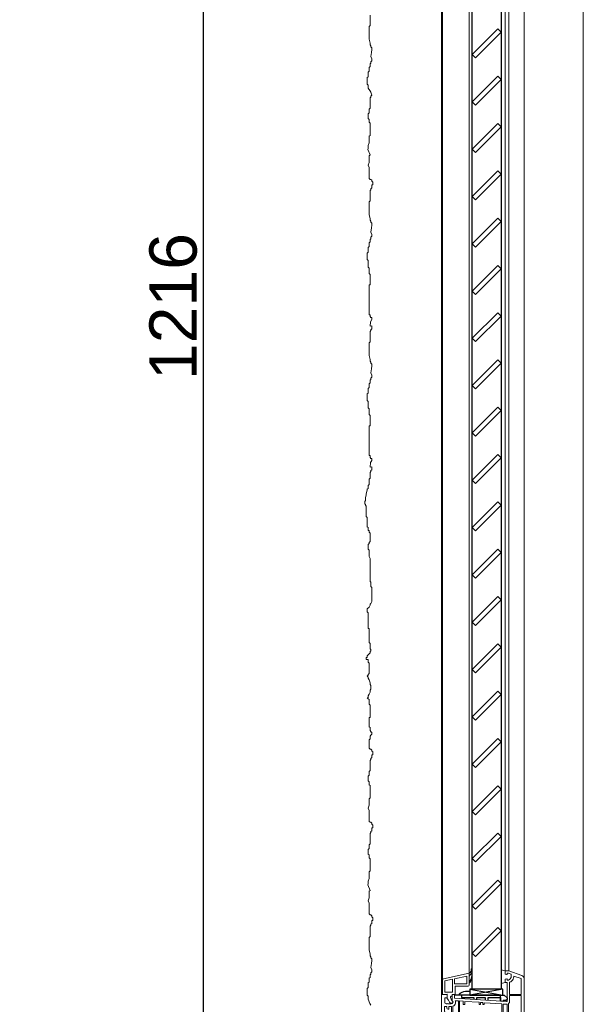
# Model space of a CAD drawing. Header units: millimetres. Extents: x 3652085 to 3778338, y -303702 to -273644.
# Tile 49 of 256: x 3660412 to 3660889, y -280904 to -280071. Entities that reach past the tile are written whole.
import ezdxf

# ---------------------------------------------------------------- set-up
doc = ezdxf.new("R2010")
doc.units = ezdxf.units.MM
doc.header["$PDMODE"] = 34
doc.linetypes.add('AUSGEZOGEN', pattern=[0])
doc.linetypes.add('HIDDEN2', pattern=[4.7625, 3.175, -1.5875])
for name, color, linetype in [('1', 7, 'Continuous'), ('ARMIERUNG', 5, 'Continuous'), ('DOOR', 7, 'AUSGEZOGEN'), ('ZUSATZPROFILE', 7, 'Continuous')]:
    doc.layers.add(name, color=color, linetype=linetype)
for name, color, linetype, lineweight in [('DIM-03    (HAUSART)', 111, 'Continuous', 5), ('SYMBOL-DETAIL    (HAUSART)', 2, 'Continuous', 5), ('WALL-EXT    (HAUSART)', 7, 'Continuous', 30)]:
    doc.layers.add(name, color=color, linetype=linetype, lineweight=lineweight)
doc.styles.add('1-20 Eng HA', font='arial.ttf', dxfattribs={"height": 40})
doc.dimstyles.new('1-20 Eng HA', dxfattribs={"dimtxt": 40, "dimasz": 16, "dimexe": 16, "dimexo": 5, "dimgap": 5, "dimtad": 1, "dimdec": 0, "dimlfac": -1, "dimzin": 0, "dimdsep": 46, "dimtxsty": '1-20 Eng HA', "dimblk": 'OBLIQUE', "dimcen": 0.09, "dimdle": 16, "dimclrd": 256, "dimclre": 256, "dimclrt": 256, "dimadec": 0, "dimazin": 0, "dimtfac": 1, "dimtdec": 0, "dimtofl": 0, "dimtmove": 0, "dimatfit": 3, "dimldrblk": 'OBLIQUE', "dimfxl": 1, "dimtolj": 1, "dimtzin": 0, "dimlwe": 0, "dimarcsym": 0})

# ---------------------------------------------------------------- blocks, each defined once
blk = doc.blocks.new('_Oblique')
at = {"color": 0, "linetype": 'ByBlock', "lineweight": -2}
blk.add_line((-0.5, -0.5), (0.5, 0.5), dxfattribs=at)
blk = doc.blocks.new('*D135')
at = {"layer": 'Defpoints', "color": 0, "lineweight": 0, "transparency": 16777216}
for p in [(3660567.54, -279705.54), (3660674.71, -279705.54), (3660655.03, -280921.65)]:
    blk.add_point(p, dxfattribs=at)
at = {"layer": 'DIM-03    (HAUSART)', "lineweight": -2, "transparency": 16777216}
blk.add_line((3660567.54, -280937.65), (3660567.54, -279689.54), dxfattribs=at)
at = {"layer": 'DIM-03    (HAUSART)', "linetype": 'HIDDEN2', "lineweight": 0, "transparency": 16777216}
for p, q in [((3660669.71, -279705.54), (3660551.54, -279705.54)), ((3660650.03, -280921.65), (3660551.54, -280921.65))]:
    blk.add_line(p, q, dxfattribs=at)
at = {"layer": 'DIM-03    (HAUSART)', "lineweight": -2, "transparency": 16777216, "xscale": 16, "yscale": 16, "zscale": 16}
for p, rotation in [((3660567.54, -279705.54), 90), ((3660567.54, -280921.65), 270)]:
    blk.add_blockref('_Oblique', p, dxfattribs=dict(at, rotation=rotation))
at = {"layer": 'DIM-03    (HAUSART)', "transparency": 16777216, "insert": (3660542.12, -280313.6), "char_height": 40, "attachment_point": 5, "rotation": 90, "style": '1-20 Eng HA'}
blk.add_mtext('\\A1;1216', dxfattribs=at)
blk = doc.blocks.new('A$C254D1D2C')
at = {"layer": '1', "linetype": 'Continuous', "lineweight": 5}
for p, q in [((-68.03, 34.99), (-57, 39)), ((-67.3, 32.38), (-61.2, 34.6)), ((-61.2, 34), (-61.2, 34.6)), ((-59, 34), (-59, 35.78)), ((-56.68, 36.97), (-58.67, 36.25)), ((-57, 39), (-54, 39)), ((-55.7, 37), (-56.51, 37)), ((-55.5, 36.8), (-55.5, 35.95)), ((-55.25, 35.76), (-54.15, 36.05)), ((-54, 36.24), (-54, 39)), ((-70, 32.17), (-70, -22.37)), ((-67.3, 19), (-67.3, 32.38)), ((-57.7, 19), (-57.7, 29.28)), ((-55.5, 31.2), (-55.5, 32.05)), ((-55.5, 29), (-54, 29)), ((-55.5, 19), (-55.5, 29)), ((-55.25, 32.24), (-54.15, 31.95)), ((-54, 31.76), (-54, 29)), ((-67.3, 19), (-57.7, 19)), ((-67.3, 18), (-57.7, 18)), ((-67.3, 18), (-67.3, -18)), ((-57.7, 13.44), (-57.7, 18)), ((-55.5, 13.44), (-55.5, 19)), ((-11.5, 19), (-11.2, 18.18)), ((-9, 19), (-11.5, 19)), ((-11.2, 18.18), (-11.2, 16)), ((-9, 19), (-9, 15.51)), ((-5, 18.5), (-5, 16.3)), ((-4.5, 19), (-1, 19)), ((0, 18), (0, 0)), ((-56.7, -11.34), (-56.7, 11.34)), ((-55.5, 10.79), (-55.5, -10.79)), ((-54.97, 12.94), (-11.2, 16)), ((-54.81, 10.75), (-52.2, 10.93)), ((-52.2, 10.93), (-52.2, -10.93)), ((-51.2, 11), (-36.2, 12.05)), ((-51.2, 11), (-51.2, -11)), ((-36.2, 10.4), (-36.2, 12.05)), ((-36.2, 10.4), (-35, 10.4)), ((-35, 12.13), (-33, 12.27)), ((-35, 10.4), (-35, 12.13)), ((-33, 10.4), (-33, 12.27)), ((-33, 10.4), (-31.8, 10.4)), ((-31.8, 12.36), (-19.7, 13.2)), ((-31.8, 10.4), (-31.8, 12.36)), ((-19.7, 10.4), (-19.7, 13.2)), ((-19.7, 10.4), (-18.5, 10.4)), ((-18.5, 13.29), (-15.4, 13.5)), ((-18.5, 10.4), (-18.5, 13.29)), ((-15.4, -13.5), (-15.4, 13.5)), ((-14.4, 13.57), (-11.73, 13.76)), ((-14.4, 13.57), (-14.4, -13.57)), ((-9.69, 12.94), (-9.48, 13.4)), ((-9.6, -9.03), (-9.6, 9.03)), ((-8.4, 8.8), (-8.4, -8.8)), ((-8.3, 11), (-5.5, 11)), ((-8.3, 8.8), (-6.2, 8.8)), ((-6.2, 6.5), (-6.2, 8.8)), ((-5, 11.5), (-5.5, 11)), ((-5, 16.3), (-3, 16.3)), ((-5, 11.5), (-4.5, 11)), ((-4.7, 8.8), (-2.7, 8.8)), ((-4.7, 7.5), (-4.7, 8.8)), ((-4.5, 11), (-4, 11)), ((-3, 16.3), (-3, 12)), ((-2.7, 8.8), (-2.7, 4.6)), ((-5.7, 6.5), (-6.2, 6.5)), ((-3, 4.6), (-3, 2.6)), ((-2.7, 4.6), (-3, 4.6)), ((-3, 2.6), (-2.7, 2.6)), ((-2.7, 0.6), (-3, 0.6)), ((-3, 0.6), (-3, -0.6)), ((-2.7, 2.6), (-2.7, 0.6)), ((0, 0), (0, -6.92)), ((-6.2, -6.5), (-6.2, -8.8)), ((-6.2, -6.5), (-5.7, -6.5)), ((-4.7, -7.49), (-4.7, -8.8)), ((-3, -0.6), (-2.7, -0.6)), ((-2.7, -2.6), (-3, -2.6)), ((-3, -2.6), (-3, -4.6)), ((-3, -4.6), (-2.7, -4.6)), ((-2.7, -0.6), (-2.7, -2.6)), ((-2.7, -4.6), (-2.7, -8.8)), ((0, -6.92), (0, -8.85)), ((-57.7, -18), (-57.7, -13.44)), ((-55.5, -19), (-55.5, -13.44)), ((-54.97, -12.94), (-11.2, -16)), ((-54.81, -10.75), (-52.2, -10.93)), ((-51.2, -11), (-36.2, -12.05)), ((-36.2, -10.4), (-36.2, -12.05)), ((-35, -10.4), (-36.2, -10.4)), ((-35, -10.4), (-35, -12.13)), ((-35, -12.13), (-33, -12.27)), ((-33, -10.4), (-33, -12.27)), ((-31.8, -10.4), (-33, -10.4)), ((-31.8, -10.4), (-31.8, -12.36)), ((-31.8, -12.36), (-19.7, -13.2)), ((-19.7, -10.4), (-19.7, -13.2)), ((-18.5, -10.4), (-19.7, -10.4)), ((-18.5, -10.4), (-18.5, -13.29)), ((-18.5, -13.29), (-15.4, -13.5)), ((-14.4, -13.57), (-11.73, -13.76)), ((-11.2, -16), (-11.2, -18.18)), ((-9.48, -13.4), (-9.69, -12.94)), ((-9, -15.51), (-9, -19)), ((-6.2, -8.8), (-8.3, -8.8)), ((-5.5, -11), (-8.3, -11)), ((-5.5, -11), (-5, -11.5)), ((-4.5, -11), (-5, -11.5)), ((-5, -16.3), (-5, -18.5)), ((-3, -16.3), (-5, -16.3)), ((-2.7, -8.8), (-4.7, -8.8)), ((-4, -11), (-4.5, -11)), ((-3, -12), (-3, -16.3)), ((0, -8.85), (0, -18)), ((-70, -22.37), (-70, -25.77)), ((-67.3, -18), (-57.7, -18)), ((-67.3, -19), (-57.7, -19)), ((-67.3, -19), (-67.3, -32.38)), ((-57.7, -19), (-57.7, -29.28)), ((-55.5, -29), (-55.5, -19)), ((-11.2, -18.18), (-11.5, -19)), ((-11.5, -19), (-9, -19)), ((-4.5, -19), (-1, -19)), ((-70, -25.77), (-70, -32.17)), ((-67.3, -32.38), (-61.2, -34.6)), ((-54, -29), (-55.5, -29)), ((-55.5, -32.05), (-55.5, -31.2)), ((-54.15, -31.95), (-55.25, -32.24)), ((-54, -31.76), (-54, -29)), ((-68.03, -34.99), (-57, -39)), ((-61.2, -34.6), (-61.2, -34)), ((-59, -35.78), (-59, -34)), ((-58.67, -36.25), (-56.68, -36.97)), ((-57, -39), (-54, -39)), ((-56.51, -37), (-55.7, -37)), ((-55.5, -35.95), (-55.5, -36.8)), ((-54.15, -36.05), (-55.25, -35.76)), ((-54, -36.24), (-54, -39))]:
    blk.add_line(p, q, dxfattribs=at)
for centre, radius, start, end in [((-67, 32.17), 3, 110, 180), ((-57, 34), 4.2, 180, 209.13098), ((-58.5, 35.78), 0.5, 109.99956, 180), ((-57, 34), 2, 180, 209.13098), ((-56.51, 36.5), 0.5, 90, 110.0122), ((-55.7, 36.8), 0.2, 360, 90), ((-55.3, 35.95), 0.2, 180, 285), ((-54.2, 36.24), 0.2, 285, 0), ((-55.25, 34.97), 6.2, 209.13098, 246.75396), ((-55.25, 34.97), 4, 209.13098, 263.24429), ((-55.7, 31.2), 0.2, 263.24429, 0), ((-55.3, 32.05), 0.2, 75, 180), ((-54.2, 31.76), 0.2, 360, 75), ((-4.5, 18.5), 0.5, 90, 180), ((-1, 18), 1, 0, 90), ((-55, 13.44), 2.7, 180, 230.9772), ((-55, 13.44), 0.5, 180, 274), ((-55, 13.44), 2.7, 259.32807, 274), ((-8.6, 12.43), 3.4, 157.04447, 180), ((-8.6, 12.43), 3.4, 180, 192.73954), ((-8.3, 12.5), 3.7, 192.79239, 249.51716), ((-8.6, 12.43), 1.2, 155, 180), ((-8.6, 12.43), 1.2, 180, 192.69279), ((-8.3, 12.5), 1.5, 192.83238, 270.13959), ((-14, 15.53), 5, 334.81067, 359.81067), ((-8.3, 12.5), 3.7, 268.50991, 270.08896), ((-4, 12), 1, 270, 0), ((-5.7, 7.5), 1, 270, 0), ((-5.7, -7.5), 1, 0.6711, 90), ((-5.7, -7.5), 1, 0, 0.6711), ((-55, -13.44), 2.7, 129.0228, 180), ((-55, -13.44), 2.7, 86, 100.67193), ((-55, -13.44), 0.5, 86, 180), ((-8.6, -12.43), 3.4, 167.26046, 180), ((-8.6, -12.43), 3.4, 180, 202.95553), ((-8.3, -12.5), 3.7, 110.48284, 167.20761), ((-8.6, -12.43), 1.2, 167.30721, 180), ((-8.6, -12.43), 1.2, 180, 205), ((-8.3, -12.5), 1.5, 89.86041, 167.16762), ((-14, -15.53), 5, 0.18933, 25.18933), ((-8.3, -12.5), 3.7, 89.91104, 91.49009), ((-4, -12), 1, 0, 90), ((-4.5, -18.5), 0.5, 180, 270), ((-1, -18), 1, 270, 0), ((-67, -32.17), 3, 180, 250), ((-57, -34), 4.2, 150.86902, 180), ((-55.25, -34.97), 6.2, 113.24604, 150.86902), ((-57, -34), 2, 150.86902, 180), ((-55.25, -34.97), 4, 96.75571, 150.86902), ((-55.7, -31.2), 0.2, 0, 96.75571), ((-55.3, -32.05), 0.2, 180, 285), ((-54.2, -31.76), 0.2, 285, 0), ((-58.5, -35.78), 0.5, 180, 250.00044), ((-56.51, -36.5), 0.5, 249.9878, 270), ((-55.7, -36.8), 0.2, 270, 0), ((-55.3, -35.95), 0.2, 75, 180), ((-54.2, -36.24), 0.2, 0, 75)]:
    blk.add_arc(centre, radius, start, end, dxfattribs=at)
at = {"layer": 'ARMIERUNG', "color": 3, "lineweight": 5}
for points in [[(-54, 39), (-50.5, 39.82), (-50.5, 28.32), (-54, 29), (-54, 31.76, 0.339454), (-54.15, 31.95), (-55.25, 32.24, 0.493145), (-55.5, 32.05), (-55.5, 31.2, -0.449186), (-55.72, 31, -0.282036), (-58.94, 33.5, -0.06364), (-59, 34), (-59, 35.78, -0.315301), (-58.67, 36.25), (-56.68, 36.97), (-56.51, 37), (-55.7, 37, -0.414214), (-55.5, 36.8), (-55.5, 35.95, 0.493145), (-55.25, 35.76), (-54.15, 36.05, 0.339454), (-54, 36.24)], [(-54, -39), (-50.5, -39.82), (-50.5, -28.32), (-54, -29), (-54, -31.76, -0.339454), (-54.15, -31.95), (-55.25, -32.24, -0.493145), (-55.5, -32.05), (-55.5, -31.2, 0.449186), (-55.72, -31, 0.282036), (-58.94, -33.5, 0.06364), (-59, -34), (-59, -35.78, 0.315301), (-58.67, -36.25), (-56.68, -36.97), (-56.51, -37), (-55.7, -37, 0.414214), (-55.5, -36.8), (-55.5, -35.95, -0.493145), (-55.25, -35.76), (-54.15, -36.05, -0.339454), (-54, -36.24)]]:
    blk.add_lwpolyline(points, format="xyb", close=True, dxfattribs=at)
blk = doc.blocks.new('560510_GLASLEISTE_22-5')
at = {"layer": 'ARMIERUNG', "lineweight": 0}
for centre, radius, start, end in [((-16.6, 21.52), 0.4, 89.99026, 178.50555), ((-8.98, 21.32), 8.03, 178.50555, 226.51741), ((-16.6, 21.52), 0.4, 358.74989, 90.00974), ((-11.91, 21.42), 4.29, 178.74989, 232.90109), ((-16.7, 14.84), 0.3, 90, 185.06699), ((-8.5, 15.57), 8.53, 185.08989, 225.34032), ((-16.7, 14.84), 0.3, 8.59338, 90), ((-9.3, 15.96), 7.19, 188.62422, 223.65821)]:
    blk.add_arc(centre, radius, start, end, dxfattribs=at)
at = {"layer": 'ZUSATZPROFILE', "lineweight": 5}
for p, q in [((-14.5, 18), (7.22, 13.17)), ((-14.5, 18), (-14.5, 8)), ((-12.5, 15.51), (-2, 13.17)), ((-12.5, 15.51), (-12.5, 9)), ((-12.5, 9), (-2, 9)), ((-2, 13.17), (-2, 9)), ((-0.5, 12.84), (-0.5, 2)), ((-0.5, 12.84), (6, 11.4)), ((6, 11.4), (6, 2)), ((8, 12.2), (8, 0)), ((-13.5, 7), (-3, 7)), ((-2.5, 6.5), (-2.5, 0)), ((-2.5, 0), (0, 0)), ((-0.5, 2), (6, 2)), ((0, 0), (0, -1.5)), ((8, 0), (4, 0.35)), ((4, 0.35), (4, -3.5)), ((-0.6, -6.4), (-0.6, -6.3)), ((0, -1.5), (0.66, -1.5)), ((1.31, -2.44), (0.2, -5.5)), ((0.3, -7.3), (0.78, -7.3)), ((2.14, -6.43), (2.9, -4.81)), ((4, -3.5), (2.9, -4.81))]:
    blk.add_line(p, q, dxfattribs=at)
for centre, radius, start, end in [((7, 12.2), 1, 0, 77.47119), ((-13.5, 8), 1, 180, 270), ((-3, 6.5), 0.5, 0, 90), ((0.2, -6.3), 0.8, 90, 180), ((0.3, -6.4), 0.9, 180, 270), ((0.66, -2.2), 0.7, 340, 90), ((0.78, -5.8), 1.5, 270, 335)]:
    blk.add_arc(centre, radius, start, end, dxfattribs=at)

msp = doc.modelspace()

# ---------------------------------------------------------------- linework, layer by layer
at = {"lineweight": 0}
for points, elevation in [([(3660768.78, -279768.47), (3660768.78, -280896.26)], 302371.02), ([(3660769.77, -279781.74), (3660769.77, -280883.13)], 122371.02), ([(3660792.27, -279787.54), (3660792.27, -280877.33)], -57628.98), ([(3660838.77, -279782.71), (3660838.77, -280884.1)], -57628.98), ([(3660822.77, -279789.54), (3660822.77, -280875.33)], 122371.02), ([(3660825.77, -279789.54), (3660825.77, -280875.33)], 122371.02)]:
    msp.add_lwpolyline(points, dxfattribs=dict(at, elevation=elevation))
at = {"elevation": -57628.98}
for points in [[(3660819.27, -280081.61), (3660816.45, -280078.79), (3660794.78, -280100.46), (3660797.6, -280103.28)], [(3660819.27, -280121.61), (3660816.45, -280118.79), (3660794.78, -280140.46), (3660797.6, -280143.28)], [(3660819.27, -280161.61), (3660816.45, -280158.79), (3660794.78, -280180.46), (3660797.6, -280183.28)], [(3660819.27, -280201.61), (3660816.45, -280198.79), (3660794.78, -280220.46), (3660797.6, -280223.28)], [(3660819.27, -280241.61), (3660816.45, -280238.79), (3660794.78, -280260.46), (3660797.6, -280263.28)], [(3660819.27, -280281.61), (3660816.45, -280278.79), (3660794.78, -280300.46), (3660797.6, -280303.28)], [(3660819.27, -280321.61), (3660816.45, -280318.79), (3660794.78, -280340.46), (3660797.6, -280343.28)], [(3660819.27, -280361.61), (3660816.45, -280358.79), (3660794.78, -280380.46), (3660797.6, -280383.28)], [(3660819.27, -280401.61), (3660816.45, -280398.79), (3660794.78, -280420.46), (3660797.6, -280423.28)], [(3660819.27, -280441.61), (3660816.45, -280438.79), (3660794.78, -280460.46), (3660797.6, -280463.28)], [(3660819.27, -280481.61), (3660816.45, -280478.79), (3660794.78, -280500.46), (3660797.6, -280503.28)], [(3660819.27, -280521.61), (3660816.45, -280518.79), (3660794.78, -280540.46), (3660797.6, -280543.28)], [(3660819.27, -280561.61), (3660816.45, -280558.79), (3660794.78, -280580.46), (3660797.6, -280583.28)], [(3660819.27, -280601.61), (3660816.45, -280598.79), (3660794.78, -280620.46), (3660797.6, -280623.28)], [(3660819.27, -280641.61), (3660816.45, -280638.79), (3660794.78, -280660.46), (3660797.6, -280663.28)], [(3660819.27, -280681.61), (3660816.45, -280678.79), (3660794.78, -280700.46), (3660797.6, -280703.28)], [(3660819.27, -280721.61), (3660816.45, -280718.79), (3660794.78, -280740.46), (3660797.6, -280743.28)], [(3660819.27, -280761.61), (3660816.45, -280758.79), (3660794.78, -280780.46), (3660797.6, -280783.28)], [(3660819.27, -280801.61), (3660816.45, -280798.79), (3660794.78, -280820.46), (3660797.6, -280823.28)], [(3660819.27, -280841.61), (3660816.45, -280838.79), (3660794.78, -280860.46), (3660797.6, -280863.28)]]:
    msp.add_lwpolyline(points, close=True, dxfattribs=at)
at = {"layer": 'ARMIERUNG', "color": 3}
for p, q in [((3660820.77, -280890.83, 302371.02), (3660792.77, -280895.83, 302371.02)), ((3660792.77, -280890.83, 302371.02), (3660820.77, -280895.83, 302371.02))]:
    msp.add_line(p, q, dxfattribs=at)
at = {"layer": 'ARMIERUNG', "color": 3, "elevation": 302371.02}
msp.add_lwpolyline([(3660820.77, -280890.83), (3660792.77, -280890.83), (3660792.77, -280895.83), (3660820.77, -280895.83)], close=True, dxfattribs=at)
at = {"layer": 'DIM-03    (HAUSART)', "color": 0, "lineweight": 0, "elevation": 302371.02}
for points in [[(3660706.85, -280129.04), (3660706.85, -280126.35), (3660706.06, -280125.56), (3660706.06, -280120.03), (3660706.85, -280119.24), (3660706.85, -280115.29), (3660707.64, -280114.5), (3660707.64, -280111.33), (3660708.43, -280110.54), (3660708.43, -280108.17), (3660709.22, -280108.17), (3660709.22, -280106.59), (3660710.01, -280105.8), (3660710.01, -280104.22), (3660709.08, -280102.26), (3660709.76, -280098.83), (3660710.01, -280096.32), (3660710.01, -280094.74), (3660709.22, -280093.95), (3660709.22, -280093.16), (3660708.43, -280092.36), (3660708.43, -280090.78), (3660707.64, -280087.62), (3660707.64, -280076.71), (3660708.43, -280075.92), (3660708.43, -280067.23)], [(3660706.85, -280899.35), (3660706.85, -280896.66), (3660706.06, -280895.87), (3660706.06, -280890.34), (3660706.85, -280889.55), (3660706.85, -280885.6), (3660707.64, -280884.81), (3660707.64, -280881.64), (3660708.43, -280880.85), (3660708.43, -280878.48), (3660709.22, -280878.48), (3660709.22, -280876.9), (3660710.01, -280876.11), (3660710.01, -280874.53), (3660709.08, -280872.57), (3660709.76, -280869.14), (3660710.01, -280866.63), (3660710.01, -280865.05), (3660709.22, -280864.26), (3660709.22, -280863.46), (3660708.43, -280862.67), (3660708.43, -280861.09), (3660707.64, -280857.93), (3660707.64, -280847.02), (3660708.43, -280846.23), (3660708.43, -280837.54), (3660709.22, -280836.75), (3660709.22, -280835.96), (3660710.01, -280835.17), (3660710.01, -280832.8), (3660710.8, -280832.8), (3660710.8, -280830.42), (3660710.01, -280829.63), (3660710.01, -280828.84), (3660709.22, -280828.05), (3660708.43, -280828.05), (3660707.64, -280827.26), (3660707.64, -280818.14), (3660706.85, -280816.01), (3660707.64, -280813.64), (3660707.64, -280808.1), (3660708.43, -280807.31), (3660706.42, -280802.74), (3660706.85, -280801.89), (3660706.85, -280799.51), (3660707.64, -280797.14), (3660707.64, -280791.61), (3660708.43, -280790.82), (3660708.43, -280780.55), (3660707.64, -280779.76), (3660707.64, -280777.38), (3660706.85, -280776.59), (3660706.85, -280772.64), (3660707.64, -280771.85), (3660707.64, -280768.69), (3660708.43, -280767.9), (3660708.43, -280759.2), (3660709.22, -280758.41), (3660709.22, -280757.62), (3660710.01, -280756.83), (3660710.01, -280754.46), (3660710.8, -280754.46), (3660710.8, -280752.09), (3660710.01, -280751.3), (3660710.01, -280750.51), (3660709.22, -280749.72), (3660708.43, -280749.72), (3660707.64, -280748.93), (3660707.64, -280739.8), (3660706.85, -280737.67), (3660707.64, -280735.3), (3660707.64, -280729.77), (3660708.43, -280728.98), (3660708.43, -280718.7), (3660707.64, -280717.91), (3660707.64, -280715.54), (3660706.85, -280714.75), (3660706.85, -280710.8), (3660707.64, -280710.01), (3660707.64, -280706.85), (3660708.43, -280706.06), (3660708.43, -280697.36), (3660709.22, -280696.57), (3660709.22, -280695.78), (3660710.01, -280694.99), (3660710.01, -280692.62), (3660710.8, -280692.62), (3660710.8, -280690.25), (3660710.01, -280689.46), (3660710.01, -280688.67), (3660709.22, -280687.88), (3660708.43, -280687.88), (3660707.64, -280687.09), (3660707.64, -280679.98), (3660708.43, -280679.18), (3660708.43, -280676.81), (3660709.22, -280676.02), (3660710.01, -280675.23), (3660710.01, -280673.65), (3660709.22, -280673.65), (3660709.22, -280672.86), (3660708.43, -280672.07), (3660708.43, -280669.7), (3660707.64, -280668.91), (3660707.64, -280661.01), (3660708.43, -280661.01), (3660708.43, -280650.73), (3660707.64, -280649.94), (3660707.64, -280645.99), (3660706.85, -280645.2), (3660706.06, -280644.41), (3660706.85, -280644.41), (3660706.85, -280642.83), (3660707.64, -280641.25), (3660708.43, -280639.67), (3660708.43, -280638.08), (3660709.22, -280637.29), (3660709.22, -280634.13), (3660708.43, -280633.34), (3660708.43, -280631.76), (3660707.64, -280629.39), (3660706.85, -280627.81), (3660706.85, -280627.02), (3660706.06, -280626.23), (3660706.85, -280625.44), (3660706.85, -280624.65), (3660707.64, -280623.86), (3660707.64, -280615.16), (3660706.85, -280614.37), (3660706.85, -280612), (3660705.27, -280612), (3660705.27, -280610.42), (3660706.06, -280610.42), (3660706.06, -280608.84), (3660708.43, -280606.47), (3660708.43, -280604.89), (3660709.22, -280604.89), (3660709.22, -280603.31), (3660708.43, -280603.31), (3660708.43, -280598.56), (3660707.64, -280597.77), (3660707.64, -280585.92), (3660706.85, -280585.92), (3660706.85, -280572.48), (3660706.06, -280571.69), (3660706.06, -280569.32), (3660707.64, -280567.74), (3660708.43, -280566.16), (3660708.43, -280565.37), (3660709.22, -280564.58), (3660710.01, -280563), (3660710.01, -280551.14), (3660709.22, -280550.35), (3660709.22, -280546.4), (3660708.43, -280546.4), (3660708.43, -280545.17), (3660708.43, -280526.64), (3660707.64, -280525.06), (3660707.64, -280519.53), (3660706.85, -280518.73), (3660706.85, -280514.78), (3660707.64, -280513.99), (3660707.64, -280513.2), (3660708.43, -280512.41), (3660708.43, -280505.3), (3660707.64, -280504.51), (3660707.64, -280502.93), (3660706.85, -280502.93), (3660706.85, -280500.56), (3660706.06, -280499.77), (3660706.06, -280491.86), (3660705.27, -280491.07), (3660705.27, -280482.38), (3660704.48, -280481.59), (3660704.48, -280480.8), (3660703.93, -280480.8), (3660703.93, -280478.42), (3660704.48, -280477.63), (3660704.48, -280475.26), (3660705.27, -280472.89), (3660705.27, -280472.1), (3660706.06, -280468.94), (3660706.06, -280468.15), (3660706.85, -280467.36), (3660706.85, -280464.99), (3660707.64, -280464.2), (3660707.64, -280459.45), (3660708.43, -280458.66), (3660708.43, -280453.92), (3660709.22, -280453.13), (3660709.22, -280452.34), (3660710.01, -280451.55), (3660710.01, -280449.18), (3660708.39, -280449.37), (3660708.73, -280445.59), (3660710.01, -280443.65), (3660710.01, -280442.07), (3660709.22, -280442.07), (3660708.43, -280441.28), (3660708.43, -280439.7), (3660707.64, -280439.7), (3660707.64, -280414.4), (3660708.43, -280414.4), (3660708.43, -280405.71), (3660707.64, -280404.92), (3660707.64, -280400.18), (3660706.85, -280399.38), (3660706.85, -280393.85), (3660706.06, -280393.06), (3660706.06, -280387.53), (3660706.85, -280386.74), (3660706.85, -280382.79), (3660707.64, -280382), (3660707.64, -280378.83), (3660708.43, -280378.04), (3660708.43, -280375.67), (3660709.22, -280375.67), (3660709.22, -280374.09), (3660710.01, -280373.3), (3660710.01, -280371.72), (3660709.08, -280369.76), (3660709.76, -280366.33), (3660710.01, -280363.82), (3660710.01, -280362.24), (3660709.22, -280361.45), (3660709.22, -280360.66), (3660708.43, -280359.87), (3660708.43, -280358.28), (3660707.64, -280355.12), (3660707.64, -280344.21), (3660708.43, -280343.42), (3660708.43, -280337.3), (3660708.43, -280337.3), (3660708.43, -280334.75), (3660709.22, -280333.96), (3660709.22, -280333.17), (3660710.01, -280332.38), (3660710.01, -280330.01), (3660708.39, -280330.2), (3660708.73, -280326.42), (3660710.01, -280324.48), (3660710.01, -280322.9), (3660709.22, -280322.9), (3660708.43, -280322.11), (3660708.43, -280320.52), (3660707.64, -280320.52), (3660707.64, -280295.23), (3660708.43, -280295.23), (3660708.43, -280286.54), (3660707.64, -280285.75), (3660707.64, -280281.01), (3660706.85, -280280.21), (3660706.85, -280274.68), (3660706.06, -280273.89), (3660706.06, -280268.36), (3660706.85, -280267.57), (3660706.85, -280263.62), (3660707.64, -280262.83), (3660707.64, -280259.66), (3660708.43, -280258.87), (3660708.43, -280256.5), (3660709.22, -280256.5), (3660709.22, -280254.92), (3660710.01, -280254.13), (3660710.01, -280252.55), (3660709.08, -280250.59), (3660709.76, -280247.16), (3660710.01, -280244.65), (3660710.01, -280243.07), (3660709.22, -280242.28), (3660709.22, -280241.49), (3660708.43, -280240.69), (3660708.43, -280239.11), (3660707.64, -280235.95), (3660707.64, -280225.04), (3660708.43, -280224.25), (3660708.43, -280215.56), (3660709.22, -280214.77), (3660709.22, -280213.98), (3660710.01, -280213.19), (3660710.01, -280210.82), (3660710.8, -280210.82), (3660710.8, -280208.45), (3660710.01, -280207.65), (3660710.01, -280206.86), (3660709.22, -280206.07), (3660708.43, -280206.07), (3660707.64, -280205.28), (3660707.64, -280196.16), (3660706.85, -280194.03), (3660707.64, -280191.66), (3660707.64, -280186.12), (3660708.43, -280185.33), (3660706.42, -280180.76), (3660706.85, -280179.91), (3660706.85, -280177.54), (3660707.64, -280175.16), (3660707.64, -280169.63), (3660708.43, -280168.84), (3660708.43, -280158.57), (3660707.64, -280157.78), (3660707.64, -280155.4), (3660706.85, -280154.61), (3660706.85, -280150.66), (3660707.64, -280149.87), (3660707.64, -280146.71), (3660708.43, -280145.92), (3660708.43, -280137.23), (3660709.22, -280136.43), (3660709.22, -280135.64), (3660710.01, -280134.85), (3660709.04, -280132.22), (3660708.32, -280130.78), (3660706.85, -280129.04)], [(3660709.04, -280904.5), (3660708.32, -280903.06), (3660706.85, -280899.35)]]:
    msp.add_lwpolyline(points, dxfattribs=at)
at = {"layer": 'DOOR', "color": 7, "linetype": 'Continuous', "lineweight": -3, "elevation": -57628.98}
for points in [[(3660794.78, -280890.83), (3660794.78, -279774.05)], [(3660819.27, -279774.05), (3660819.27, -280890.83)]]:
    msp.add_lwpolyline(points, dxfattribs=at)
at = {"layer": 'SYMBOL-DETAIL    (HAUSART)', "color": 171, "ltscale": 0.5, "elevation": 302371.02}
msp.add_lwpolyline([(3660506.5, -283256.15, 12, 12, 0), (3660506.56, -283136.47, 0, 0, 0), (3660506.56, -281278.97, 0, 0, 0), (3660594.92, -281252.16, 0, 0, 0), (3660418.19, -281228.58, 0, 0, 0), (3660506.71, -281205.23, 0, 0, 0), (3660506.49, -279364.48, 12, 12, 0), (3660506.49, -279244.8, 0, 0, 0)], format="xyseb", dxfattribs=at)
at = {"layer": 'WALL-EXT    (HAUSART)', "lineweight": 0, "elevation": 302371.02}
msp.add_lwpolyline([(3660888.75, -282685.54), (3660888.75, -279705.54)], dxfattribs=at)
at = {"layer": 'ZUSATZPROFILE', "elevation": 302371.02}
for points in [[(3660785.77, -280895.83), (3660780.09, -280895.83)], [(3660818.77, -280895.83), (3660785.77, -280895.83), (3660785.77, -280897.83), (3660796.27, -280897.83), (3660796.27, -280899.47)], [(3660798.77, -280899.64), (3660798.77, -280897.83), (3660805.77, -280897.83), (3660805.77, -280900.13)], [(3660808.27, -280900.31), (3660808.27, -280897.83), (3660818.77, -280897.83), (3660818.77, -280901.04)]]:
    msp.add_lwpolyline(points, dxfattribs=at)
msp.add_lwpolyline([(3660792.77, -280892.83), (3660789.27, -280892.83, 0.243829), (3660783.27, -280895.83)], format="xyb", dxfattribs=at)
msp.add_lwpolyline([(3660818.77, -280901.04), (3660818.77, -280895.83), (3660821.77, -280895.83), (3660824.27, -280898.11), (3660824.27, -280899.61), (3660823.27, -280900.34), (3660821.11, -280900.34), (3660821.11, -280901.2)], close=True, dxfattribs=at)

# ---------------------------------------------------------------- block references
at = {"xscale": -1}
msp.add_blockref('A$C254D1D2C', (3660768.77, -280914.33, 302371.02), dxfattribs=at)
at = {"layer": 'ZUSATZPROFILE', "xscale": -1}
msp.add_blockref('560510_GLASLEISTE_22-5', (3660777.77, -280895.33, 302371.02), dxfattribs=at)

# ---------------------------------------------------------------- dimensions: what is measured, and where the dimension line sits
at = {"layer": 'DIM-03    (HAUSART)'}
dim = msp.add_linear_dim(base=(3660567.54, -279705.54, 302371.02), p1=(3660655.03, -280921.65, 302371.02), p2=(3660674.71, -279705.54, 302371.02), angle=90, dimstyle='1-20 Eng HA', dxfattribs=at)
dim.commit()
dim.dimension.update_dxf_attribs({"geometry": '*D135', "text_midpoint": (3660542.12, -280313.6, 302371.02)})

doc.saveas('drawing.dxf')
